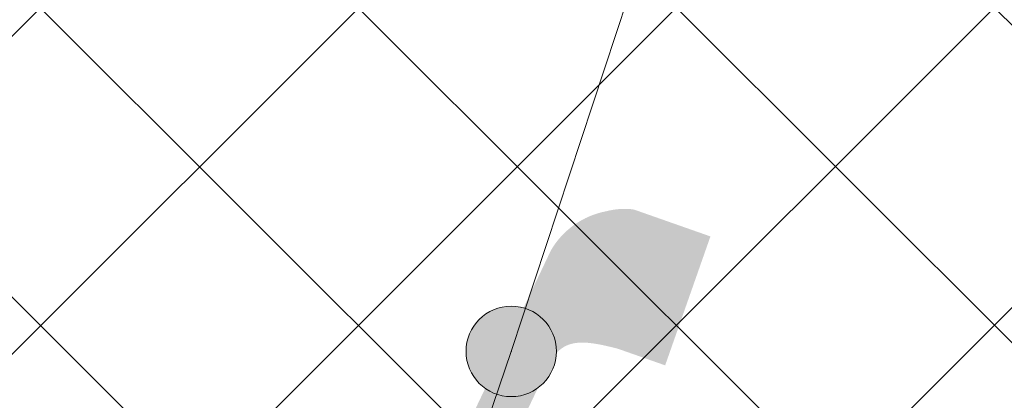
# Model space of a CAD drawing. Header units: metres. Extents: x 6599594 to 6600699, y 5687867 to 5691114.
# Tile 80 of 256: x 6599866.044 to 6599867.03, y 5688624.092 to 5688624.473. Entities that reach past the tile are written whole.
import ezdxf

# ---------------------------------------------------------------- set-up
doc = ezdxf.new("R2010")
doc.units = ezdxf.units.M
doc.header["$MEASUREMENT"] = 0
doc.linetypes.add('1', pattern=[0])
doc.layers.get('0').update_dxf_attribs({"color": 253, "linetype": 'CONTINUOUS', "lineweight": 13})
doc.layers.add('__gaPoziome', color=7, linetype='CONTINUOUS')
for name, color, linetype, lineweight in [('_kolor chodnik', 50, '1', 5), ('_kolor jezdnia', 4, '1', 0), ('_kolor zjazdy kostka', 7, '1', 5), ('_kolor ścieżka @ 1', 10, '1', 0), ('OT_Komunikacja', 7, 'CONTINUOUS', 0), ('pkt_sztuczny_i_naturalny', 7, 'CONTINUOUS', 5)]:
    doc.layers.add(name, color=color, linetype=linetype, lineweight=lineweight)
pattern_1 = [(45, (0, 0), (-0.1414213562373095, 0.1414213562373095), []), (135, (0, 0), (-0.1414213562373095, -0.1414213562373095), [])]

# ---------------------------------------------------------------- blocks, each defined once
blk = doc.blocks.new('169')
at = {"linetype": 'Continuous', "lineweight": 13}
blk.add_hatch(color=0, dxfattribs=at).paths.add_polyline_path([(0, -0.090553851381, 1), (0, 0.090553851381, 1)])
at = {"color": 0, "linetype": 'Continuous', "lineweight": 13}
blk.add_circle((0, 0), 0.090553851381, dxfattribs=at)
blk = doc.blocks.new('*U1225')
at = {"linetype": 'Continuous', "lineweight": 0}
h = blk.add_hatch(color=0, dxfattribs=at)
edge = h.paths.add_edge_path()
edge.add_ellipse((-0.3500000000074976, 0.5999999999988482), major_axis=(0, 0.6000000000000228), ratio=0.3333333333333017, start_angle=352.7756741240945, end_angle=347.298609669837)
edge.add_line((-0.2379739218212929, 1.097042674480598), (-0.2315602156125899, 1.156915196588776))
edge.add_line((-0.2315602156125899, 1.156915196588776), (0.0049111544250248, 0.6839724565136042))
edge.add_arc((-0.0171736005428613, 0.672930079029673), 0.0246915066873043, -6.480149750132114e-12, 26.56505117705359, ccw=False)
edge.add_line((0.007517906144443, 0.6729300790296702), (0.0075179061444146, 0.4246915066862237))
edge.add_arc((0.032209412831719, 0.4246915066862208), 0.0246915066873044, 180, 270.0000000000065)
edge.add_line((0.032209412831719, 0.3999999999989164), (0.0760291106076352, 0.3999999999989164))
edge.add_arc((0.0760291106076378, 0.4246915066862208), 0.0246915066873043, 269.9999999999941, 290.3551038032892)
edge.add_line((0.0846177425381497, 0.4015418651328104), (0.1583063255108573, 0.4288806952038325))
edge.add_ellipse((0.349999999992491, 0.5999999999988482), major_axis=(0, 0.6000000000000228), ratio=0.3333333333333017, start_angle=131.7543516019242, end_angle=366.2961051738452)
edge.add_line((0.2871538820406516, 1.169608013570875), (0.2152697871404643, 1.519009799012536))
edge.add_line((0.2152697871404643, 1.519009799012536), (0.2505309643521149, 1.76523323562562))
edge.add_line((0.2505309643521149, 1.76523323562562), (0.256238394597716, 1.765233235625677))
edge.add_line((0.256238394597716, 1.765233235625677), (0.271304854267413, 1.807733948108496))
edge.add_line((0.271304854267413, 1.807733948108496), (0.271304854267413, 1.863168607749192))
edge.add_line((0.271304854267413, 1.863168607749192), (0.1430894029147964, 1.863168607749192))
edge.add_line((0.1430894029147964, 1.863168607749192), (0.1368954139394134, 1.807733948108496))
edge.add_line((0.1368954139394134, 1.807733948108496), (0.2025543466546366, 1.765233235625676))
edge.add_line((0.2025543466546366, 1.765233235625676), (0.1848099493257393, 1.641330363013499))
edge.add_line((0.1848099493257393, 1.641330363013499), (-0.1796683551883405, 1.641330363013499))
edge.add_line((-0.1796683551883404, 1.641330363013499), (-0.1591600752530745, 1.832776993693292))
edge.add_spline(control_points=[(-0.1591600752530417, 1.832776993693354), (-0.1570904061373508, 1.839129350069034), (-0.1468880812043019, 1.858757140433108), (-0.1198635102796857, 1.861324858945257), (-0.1004585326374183, 1.863168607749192)], knot_values=[0, 0, 0, 0, 0.0202501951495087, 0.0718217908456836, 0.0718217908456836, 0.0718217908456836, 0.0718217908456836], degree=3, periodic=0)
edge.add_line((-0.1004585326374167, 1.863168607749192), (-0.0500000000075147, 1.863168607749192))
edge.add_line((-0.0500000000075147, 1.863168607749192), (-0.0500000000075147, 1.999999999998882))
edge.add_line((-0.0500000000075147, 1.999999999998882), (-0.1309817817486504, 1.999999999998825))
edge.add_spline(control_points=[(-0.13098178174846, 1.999999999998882), (-0.1393453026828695, 1.998699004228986), (-0.1489517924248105, 1.994455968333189), (-0.1568901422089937, 1.98915083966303)], knot_values=[0.0674842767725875, 0.0674842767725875, 0.0674842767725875, 0.0674842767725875, 0.0937358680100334, 0.0937358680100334, 0.0937358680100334, 0.0937358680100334], degree=3, periodic=0)
edge.add_arc((-0.1158451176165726, 1.918452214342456), 0.0817495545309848, 120.1378761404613, 168.8932970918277)
edge.add_line((-0.1960635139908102, 1.934200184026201), (-0.2789103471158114, 1.160817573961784))
h.paths.add_polyline_path([(-0.1948081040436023, 1.499999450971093), (0.1645697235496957, 1.499999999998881), (0.0499999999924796, 0.6999999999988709), (-0.2221906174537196, 1.244381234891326)], flags=16)
edge = h.paths.add_edge_path(flags=16)
edge.add_ellipse((-0.3500000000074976, 0.5999999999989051), major_axis=(0, -0.4499999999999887), ratio=0.3500721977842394, start_angle=172.4065935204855, end_angle=524.7460656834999, ccw=False)
edge.add_line((-0.293937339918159, 1.020539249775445), (-0.3245900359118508, 0.7343935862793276))
edge.add_arc((-0.3373168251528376, 0.7357569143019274), 0.0127996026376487, 322.797032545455, 353.88563826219, ccw=False)
edge.add_line((-0.3271219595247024, 0.7280177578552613), (-0.3593446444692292, 0.6855705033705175))
edge.add_arc((-0.3302445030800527, 0.6634799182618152), 0.0365350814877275, 142.7970325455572, 179.9999999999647)
edge.add_line((-0.3667795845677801, 0.6634799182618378), (-0.366779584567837, 0.5711774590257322))
edge.add_arc((-0.3539799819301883, 0.5711774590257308), 0.0127996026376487, 180, 270.0000000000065)
edge.add_line((-0.3539799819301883, 0.558377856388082), (-0.3459871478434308, 0.558377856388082))
edge.add_arc((-0.345987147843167, 0.5711774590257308), 0.0127996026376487, 269.9999999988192, 333.0194612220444)
edge.add_spline(control_points=[(-0.3345806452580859, 0.5653704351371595), (-0.3223100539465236, 0.5894730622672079), (-0.3007053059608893, 0.6324936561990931), (-0.2827209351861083, 0.6805993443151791), (-0.2801993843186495, 0.7028830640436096), (-0.2800171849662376, 0.7045650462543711)], knot_values=[0.0078877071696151, 0.0078877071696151, 0.0078877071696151, 0.0078877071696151, 0.089430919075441, 0.1528578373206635, 0.1580227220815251, 0.1580227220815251, 0.1580227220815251, 0.1580227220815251], degree=3, periodic=0)
edge.add_line((-0.2800171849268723, 0.7045650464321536), (-0.2531900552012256, 0.9549987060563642))
edge = h.paths.add_edge_path(flags=16)
edge.add_line((0.195220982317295, 1.379012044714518), (0.2489608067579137, 1.117802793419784))
edge.add_ellipse((0.349999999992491, 0.5999999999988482), major_axis=(0, 0.6000000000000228), ratio=0.3333333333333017, start_angle=371.0414200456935, end_angle=423.1107733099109)
edge.add_line((0.1527973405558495, 0.6999999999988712), (0.0979809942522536, 0.6999999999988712))
edge.add_line((0.0979809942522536, 0.6999999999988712), (0.195220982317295, 1.379012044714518))
edge = h.paths.add_edge_path(flags=16)
edge.add_ellipse((0.349999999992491, 0.5999999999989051), major_axis=(0, -0.4499999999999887), ratio=0.3500721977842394, start_angle=316.31798467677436, end_angle=596.9330963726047, ccw=False)
edge.add_line((0.2020913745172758, 0.4451251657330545), (0.3499999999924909, 0.4999999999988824))
edge.add_arc((0.2781116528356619, 0.5949437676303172), 0.1190892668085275, 307.1318264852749, 362.4333669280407)
edge.add_line((0.3970935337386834, 0.5999999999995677), (0.3970935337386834, 0.6753084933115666))
edge.add_arc((0.372402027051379, 0.6753084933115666), 0.0246915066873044, 0, 90)
edge.add_line((0.372402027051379, 0.699999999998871), (0.1964064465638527, 0.6999999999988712))

msp = doc.modelspace()

# ---------------------------------------------------------------- hatches: boundary and pattern name
at = {"layer": '_kolor chodnik'}
h = msp.add_hatch(dxfattribs=at)
h.set_pattern_fill('ANSI37', color=256, scale=1.6)
h.set_pattern_definition(pattern_1)
h.paths.add_polyline_path([(6599849.938171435, 5688542.085872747), (6599852.232147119, 5688548.938742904), (6599853.573135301, 5688548.489851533), (6599853.827082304, 5688549.248475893), (6599851.793849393, 5688549.929093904), (6599849.895278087, 5688548.982823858), (6599847.823506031, 5688542.793750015)])
edge = h.paths.add_edge_path()
edge.add_line((6600018.106075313, 5689087.454911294), (6600022.42781917, 5689091.229234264))
edge.add_line((6600022.42781917, 5689091.229234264), (6600020.233254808, 5689093.742094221))
edge.add_line((6600020.233254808, 5689093.742094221), (6600017.159471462, 5689091.057656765))
edge.add_arc((6600023.275194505, 5689085.385140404), 8.34143334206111, 137.1531558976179, 148.8016577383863)
edge.add_line((6600016.140105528, 5689089.706021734), (6600018.106075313, 5689087.454911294))
h.paths.add_polyline_path([(6600038.501784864, 5689187.59229436), (6600037.906968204, 5689187.700586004), (6600037.638296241, 5689186.224843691), (6600038.240083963, 5689186.115282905)])
h.paths.add_polyline_path([(6600069.098302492, 5689360.276020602), (6600068.321239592, 5689360.413462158), (6600068.064048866, 5689358.936495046), (6600068.836639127, 5689358.799546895)])
h.paths.add_polyline_path([(6600082.393785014, 5689362.950258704), (6600082.941124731, 5689366.103121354), (6600081.481377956, 5689366.361351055), (6600080.923159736, 5689363.210828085)])
h.paths.add_polyline_path([(6600074.022236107, 5689388.065861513), (6600072.983907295, 5689388.249860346), (6600072.723374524, 5689386.772538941), (6600073.760538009, 5689386.588865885)])
h.paths.add_polyline_path([(6600105.602402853, 5689486.45426531), (6600106.738797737, 5689489.760539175), (6600105.28818975, 5689490.281952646), (6600104.132785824, 5689486.965912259)])
h.paths.add_polyline_path([(6600132.519778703, 5689678.737346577), (6600131.636986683, 5689678.922259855), (6600131.330470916, 5689677.453953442), (6600132.212256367, 5689677.269208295)])
h.paths.add_polyline_path([(6600156.649397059, 5689798.7449027), (6600156.48800471, 5689797.95886096), (6600157.450195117, 5689797.757316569), (6600157.615023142, 5689798.542205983)])
h.paths.add_polyline_path([(6600189.055358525, 5689948.643107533), (6600187.902868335, 5689948.884512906), (6600187.600024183, 5689947.417400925), (6600188.748131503, 5689947.176379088)])
edge = h.paths.add_edge_path()
edge.add_line((6600204.459383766, 5690032.969035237), (6600204.153258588, 5690031.227801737))
edge.add_arc((6600202.328347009, 5690027.299936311), 4.331100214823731, 41.853001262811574, 65.08011546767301, ccw=False)
edge.add_arc((6600032.903931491, 5690051.979071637), 174.020003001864, 352.8070218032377, 353.495463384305)
edge.add_arc((6600202.372679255, 5690027.343587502), 5.999999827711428, 55.12102442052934, 69.64815978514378)
edge = h.paths.add_edge_path()
edge.add_line((6600205.046027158, 5690040.265402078), (6600204.972740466, 5690038.483452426))
edge.add_arc((6600203.986269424, 5690044.401803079), 5.999999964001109, 279.4630688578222, 294.9140560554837)
edge.add_line((6600206.513819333, 5690038.960158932), (6600206.607027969, 5690041.030672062))
edge.add_arc((6600203.986269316, 5690044.401803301), 4.270000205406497, 284.3702444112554, 307.86193139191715, ccw=False)
edge = h.paths.add_edge_path()
edge.add_arc((6600203.547470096, 5690044.558759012), 6.446878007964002, 324.43500910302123, 356.20133685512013, ccw=False)
edge.add_arc((6600203.986269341, 5690044.401803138), 6.000000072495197, 323.2169970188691, 357.4193489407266)
h.paths.add_polyline_path([(6600208.910055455, 5690121.713696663), (6600208.146285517, 5690121.748120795), (6600207.125602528, 5690121.794124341), (6600209.971605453, 5690121.665851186)])
edge = h.paths.add_edge_path()
edge.add_line((6600238.769818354, 5690481.648294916), (6600240.338176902, 5690490.87374652))
edge.add_line((6600240.338176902, 5690490.87374652), (6600241.251295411, 5690510.829461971))
edge.add_line((6600241.251295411, 5690510.829461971), (6600239.524022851, 5690510.928942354))
edge.add_line((6600239.524022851, 5690510.928942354), (6600238.633343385, 5690491.167757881))
edge.add_line((6600238.633343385, 5690491.167757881), (6600234.579716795, 5690467.661262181))
edge.add_line((6600234.579716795, 5690467.661262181), (6600234.449796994, 5690464.966873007))
edge.add_arc((6600242.443669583, 5690464.607462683), 8.001948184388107, 177.4256737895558, 268.2543056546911)
edge.add_line((6600242.199903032, 5690456.609228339), (6600242.216657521, 5690457.359274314))
edge.add_line((6600242.216657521, 5690457.359274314), (6600242.305257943, 5690458.836738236))
edge.add_arc((6600242.444504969, 5690464.607952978), 5.772894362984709, 177.0298084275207, 268.6178439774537, ccw=False)
edge.add_line((6600236.679365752, 5690464.907083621), (6600236.951876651, 5690470.95443634))
edge.add_line((6600236.951876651, 5690470.95443634), (6600238.15078669, 5690478.210832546))
edge.add_line((6600238.15078669, 5690478.210832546), (6600238.769818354, 5690481.648294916))
h.paths.add_polyline_path([(6600238.769818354, 5690481.648294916), (6600238.15078669, 5690478.210832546), (6600239.670056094, 5690477.930590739), (6600240.266710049, 5690481.376366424)])
edge = h.paths.add_edge_path()
edge.add_line((6600223.366500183, 5690460.339976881), (6600223.278629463, 5690457.997544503))
edge.add_arc((6600220.967166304, 5690465.656339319), 7.999999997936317, 286.7940807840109, 300.2738222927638)
edge.add_line((6600225.000231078, 5690458.747331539), (6600225.240084, 5690461.623695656))
edge.add_arc((6600221.105749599, 5690465.648640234), 5.76999998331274, 293.06724424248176, 315.7681070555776, ccw=False)
edge = h.paths.add_edge_path()
edge.add_arc((6600220.025145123, 5690444.676291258), 5.770000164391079, 37.996647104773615, 59.94382588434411, ccw=False)
edge.add_line((6600224.572175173, 5690448.22839199), (6600224.817793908, 5690451.081798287))
edge.add_arc((6600220.025145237, 5690444.676291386), 7.999999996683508, 53.19588653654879, 68.15166733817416)
edge.add_line((6600223.00235276, 5690452.101669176), (6600222.91504296, 5690449.670427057))
edge = h.paths.add_edge_path()
edge.add_arc((6600221.105749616, 5690465.648640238), 7.999999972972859, 328.0222308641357, 357.0132597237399)
edge.add_line((6600229.094882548, 5690465.23180147), (6600229.218816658, 5690467.593604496))
edge.add_line((6600229.218816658, 5690467.593604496), (6600228.218919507, 5690467.645774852))
edge.add_line((6600228.218919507, 5690467.645774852), (6600227.891778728, 5690461.411918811))
h.paths.add_polyline_path([(6600200.980142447, 5690012.236744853), (6600202.317278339, 5690011.956662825), (6600202.522293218, 5690012.935421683), (6600201.182321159, 5690013.216097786)])
h.paths.add_polyline_path([(6600196.457878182, 5689983.98337835), (6600195.202332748, 5689984.246370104), (6600194.899091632, 5689982.777335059), (6600196.150355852, 5689982.515240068)])
edge = h.paths.add_edge_path()
edge.add_line((6600112.305909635, 5689517.991018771), (6600112.691041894, 5689519.807934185))
edge.add_line((6600112.691041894, 5689519.807934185), (6600113.245521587, 5689522.423769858))
edge.add_line((6600113.245521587, 5689522.423769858), (6600111.553124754, 5689522.782507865))
edge.add_line((6600111.553124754, 5689522.782507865), (6600107.405864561, 5689503.21722655))
edge.add_line((6600107.405864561, 5689503.21722655), (6600099.494506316, 5689480.361667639))
edge.add_line((6600099.494506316, 5689480.361667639), (6600099.182814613, 5689478.891218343))
edge.add_arc((6600107.008997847, 5689477.232359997), 8.000059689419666, 168.0325629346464, 257.7529108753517)
edge.add_line((6600105.311960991, 5689469.414366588), (6600105.784990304, 5689471.593619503))
edge.add_arc((6600107.008927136, 5689477.232314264), 5.769999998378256, 168.0321375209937, 257.7533362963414, ccw=False)
edge.add_line((6600101.364343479, 5689478.42879883), (6600101.647245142, 5689479.76342708))
edge.add_line((6600101.647245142, 5689479.76342708), (6600104.132785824, 5689486.965912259))
edge.add_line((6600104.132785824, 5689486.965912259), (6600105.28818975, 5689490.281952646))
edge.add_line((6600105.28818975, 5689490.281952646), (6600108.240043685, 5689498.809726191))
edge.add_line((6600108.240043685, 5689498.809726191), (6600112.305909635, 5689517.991018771))
h.paths.add_polyline_path([(6600136.009573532, 5689645.499114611), (6600138.333647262, 5689645.012304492), (6600138.661671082, 5689646.578318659), (6600134.869459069, 5689647.372651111)])
at = {"layer": '_kolor jezdnia'}
h = msp.add_hatch(dxfattribs=at)
h.set_pattern_fill('ANSI37', color=4, scale=3.5)
h.set_pattern_definition([(45, (0, 0), (-0.3093592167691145, 0.3093592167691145), []), (135, (0, 0), (-0.3093592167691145, -0.3093592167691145), [])])
edge = h.paths.add_edge_path()
edge.add_line((6599833.066047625, 5688539.933393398), (6599850.649511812, 5688527.983462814))
edge.add_arc((6599857.337592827, 5688536.653968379), 10.95025544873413, 169.5012687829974, 232.3548431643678, ccw=False)
edge.add_arc((6599858.085851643, 5688536.618142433), 11.69295282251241, 162.2507788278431, 169.9967502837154, ccw=False)
edge.add_line((6599846.949484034, 5688540.182754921), (6599847.823506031, 5688542.793750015))
edge.add_line((6599847.823506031, 5688542.793750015), (6599849.895278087, 5688548.982823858))
edge.add_line((6599849.895278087, 5688548.982823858), (6599852.434748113, 5688556.56906746))
edge.add_line((6599852.434748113, 5688556.56906746), (6599928.48625871, 5688783.760284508))
edge.add_line((6599928.48625871, 5688783.760284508), (6599931.025728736, 5688791.34652811))
edge.add_line((6599931.025728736, 5688791.34652811), (6599996.657773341, 5688987.411326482))
edge.add_line((6599996.657773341, 5688987.411326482), (6599999.197243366, 5688994.997570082))
edge.add_line((6599999.197243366, 5688994.997570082), (6600021.930100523, 5689062.908193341))
edge.add_line((6600021.930100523, 5689062.908193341), (6600017.620224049, 5689067.371531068))
edge.add_line((6600017.620224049, 5689067.371531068), (6600016.714558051, 5689064.654078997))
edge.add_line((6600016.714558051, 5689064.654078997), (6600012.423620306, 5689051.835617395))
edge.add_line((6600012.423620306, 5689051.835617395), (6600009.884150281, 5689044.249373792))
edge.add_line((6600009.884150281, 5689044.249373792), (6599977.53516164, 5688947.612159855))
edge.add_line((6599977.53516164, 5688947.612159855), (6599974.995691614, 5688940.025916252))
edge.add_line((6599974.995691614, 5688940.025916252), (6599942.096912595, 5688841.746295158))
edge.add_line((6599942.096912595, 5688841.746295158), (6599939.557442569, 5688834.160051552))
edge.add_line((6599939.557442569, 5688834.160051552), (6599882.679288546, 5688664.246042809))
edge.add_line((6599882.679288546, 5688664.246042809), (6599880.139818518, 5688656.659799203))
edge.add_line((6599880.139818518, 5688656.659799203), (6599852.46454386, 5688573.984527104))
edge.add_line((6599852.46454386, 5688573.984527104), (6599842.470137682, 5688544.127903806))
edge.add_arc((6599835.706422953, 5688546.652910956), 7.219660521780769, 248.5480913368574, 339.52856074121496, ccw=False)
h.paths.add_polyline_path([(6600044.653202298, 5689172.271628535), (6600046.276244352, 5689181.431901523), (6600047.759199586, 5689189.801539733), (6600051.0603021, 5689208.432603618), (6600052.368792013, 5689215.817578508), (6600054.808584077, 5689229.587499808), (6600056.11707399, 5689236.972474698), (6600057.346666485, 5689243.912161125), (6600058.655146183, 5689251.297078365), (6600058.831439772, 5689252.292060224), (6600060.098987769, 5689259.445963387), (6600060.139929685, 5689259.677035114), (6600061.407468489, 5689266.830886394), (6600072.329030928, 5689328.470998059), (6600073.637511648, 5689335.855921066), (6600077.337304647, 5689356.73715072), (6600078.820259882, 5689365.106788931), (6600081.142794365, 5689378.214921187), (6600082.538516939, 5689386.092227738), (6600095.187867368, 5689457.483787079), (6600091.082877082, 5689465.8405575), (6600089.043088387, 5689454.328211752), (6600087.870641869, 5689447.711051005), (6600087.560133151, 5689445.958573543), (6600086.562151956, 5689440.326076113), (6600082.433200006, 5689417.022719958), (6600080.95024477, 5689408.65308175), (6600077.202698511, 5689387.502337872), (6600075.719743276, 5689379.132699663), (6600073.469199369, 5689366.430874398), (6600071.986244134, 5689358.061236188), (6600069.98686466, 5689346.776955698), (6600068.591142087, 5689338.899649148), (6600065.559290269, 5689321.78820693), (6600064.163567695, 5689313.910900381), (6600059.719426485, 5689288.828650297), (6600058.323703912, 5689280.951343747), (6600057.563846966, 5689276.662793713), (6600056.168124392, 5689268.785487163), (6600054.804920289, 5689261.091711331), (6600053.409197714, 5689253.21440478), (6600053.264817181, 5689252.399536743), (6600051.869094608, 5689244.522230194), (6600051.183555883, 5689240.653124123), (6600049.787833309, 5689232.775817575), (6600046.593849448, 5689214.749319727), (6600045.198126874, 5689206.872013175), (6600044.41754409, 5689202.466488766), (6600042.934588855, 5689194.096850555), (6600036.429952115, 5689157.38538759), (6600034.946996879, 5689149.01574938), (6600030.579776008, 5689124.367629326), (6600027.529365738, 5689107.151445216), (6600024.895072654, 5689094.014582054), (6600030.583685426, 5689094.264316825), (6600032.945013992, 5689106.191885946), (6600043.170247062, 5689163.901990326)])
edge = h.paths.add_edge_path()
edge.add_line((6600111.106812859, 5689535.144351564), (6600111.256844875, 5689535.85214863))
edge.add_line((6600111.256844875, 5689535.85214863), (6600112.915748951, 5689543.678261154))
edge.add_line((6600112.915748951, 5689543.678261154), (6600117.304772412, 5689564.384094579))
edge.add_line((6600117.304772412, 5689564.384094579), (6600119.067357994, 5689572.699339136))
edge.add_line((6600119.067357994, 5689572.699339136), (6600120.087667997, 5689577.512794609))
edge.add_line((6600120.087667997, 5689577.512794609), (6600121.642890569, 5689584.849775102))
edge.add_line((6600121.642890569, 5689584.849775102), (6600128.436769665, 5689616.900852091))
edge.add_line((6600128.436769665, 5689616.900852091), (6600129.991992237, 5689624.237832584))
edge.add_line((6600129.991992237, 5689624.237832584), (6600132.660554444, 5689636.827148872))
edge.add_line((6600132.660554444, 5689636.827148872), (6600133.208838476, 5689639.444704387))
edge.add_line((6600133.208838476, 5689639.444704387), (6600134.848957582, 5689647.274775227))
edge.add_line((6600134.848957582, 5689647.274775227), (6600138.97649476, 5689666.979995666))
edge.add_line((6600138.97649476, 5689666.979995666), (6600140.51410642, 5689674.320687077))
edge.add_line((6600140.51410642, 5689674.320687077), (6600145.209128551, 5689696.735129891))
edge.add_line((6600145.209128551, 5689696.735129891), (6600146.746740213, 5689704.075821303))
edge.add_line((6600146.746740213, 5689704.075821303), (6600151.462308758, 5689726.588354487))
edge.add_line((6600151.462308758, 5689726.588354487), (6600152.999920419, 5689733.929045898))
edge.add_line((6600152.999920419, 5689733.929045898), (6600155.244070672, 5689744.642813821))
edge.add_line((6600155.244070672, 5689744.642813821), (6600156.781682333, 5689751.983505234))
edge.add_line((6600156.781682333, 5689751.983505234), (6600161.635515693, 5689775.156126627))
edge.add_line((6600161.635515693, 5689775.156126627), (6600163.378142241, 5689783.475576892))
edge.add_line((6600163.378142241, 5689783.475576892), (6600163.850769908, 5689785.731942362))
edge.add_line((6600163.850769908, 5689785.731942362), (6600167.028500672, 5689800.902704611))
edge.add_line((6600167.028500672, 5689800.902704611), (6600179.49088801, 5689860.399222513))
edge.add_line((6600179.49088801, 5689860.399222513), (6600181.233514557, 5689868.718672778))
edge.add_line((6600181.233514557, 5689868.718672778), (6600181.84713393, 5689871.648144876))
edge.add_line((6600181.84713393, 5689871.648144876), (6600183.384745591, 5689878.988836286))
edge.add_line((6600183.384745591, 5689878.988836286), (6600184.935818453, 5689886.393792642))
edge.add_line((6600184.935818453, 5689886.393792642), (6600186.575937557, 5689894.223863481))
edge.add_line((6600186.575937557, 5689894.223863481), (6600194.05133812, 5689929.912074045))
edge.add_line((6600194.05133812, 5689929.912074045), (6600195.691457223, 5689937.742144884))
edge.add_line((6600195.691457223, 5689937.742144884), (6600202.915799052, 5689972.231779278))
edge.add_line((6600202.915799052, 5689972.231779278), (6600204.555918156, 5689980.061850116))
edge.add_line((6600204.555918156, 5689980.061850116), (6600206.062781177, 5689987.255744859))
edge.add_line((6600206.062781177, 5689987.255744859), (6600207.702900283, 5689995.085815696))
edge.add_line((6600207.702900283, 5689995.085815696), (6600210.232559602, 5690007.162628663))
edge.add_line((6600210.232559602, 5690007.162628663), (6600211.694938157, 5690014.144150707))
edge.add_arc((6600028.177652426, 5690052.584442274), 187.5000004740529, 348.1696294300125, 357.4195276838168)
edge.add_line((6600215.487522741, 5690044.142720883), (6600208.310270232, 5690026.480446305))
edge.add_arc((6600032.903933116, 5690051.97907145), 177.2500013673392, 348.1696294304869, 351.7289130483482, ccw=False)
edge.add_line((6600206.38894146, 5690015.640182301), (6600205.966941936, 5690013.625519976))
edge.add_line((6600205.966941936, 5690013.625519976), (6600204.326822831, 5690005.795449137))
edge.add_line((6600204.326822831, 5690005.795449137), (6600197.076961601, 5689971.183982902))
edge.add_line((6600197.076961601, 5689971.183982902), (6600195.334335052, 5689962.864532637))
edge.add_line((6600195.334335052, 5689962.864532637), (6600193.44722506, 5689953.855305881))
edge.add_line((6600193.44722506, 5689953.855305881), (6600191.909227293, 5689946.512771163))
edge.add_line((6600191.909227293, 5689946.512771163), (6600185.496844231, 5689915.899498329))
edge.add_line((6600185.496844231, 5689915.899498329), (6600183.856521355, 5689908.068454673))
edge.add_line((6600183.856521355, 5689908.068454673), (6600182.066605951, 5689899.523243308))
edge.add_line((6600182.066605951, 5689899.523243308), (6600180.32407057, 5689891.204228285))
edge.add_line((6600180.32407057, 5689891.204228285), (6600174.320344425, 5689862.541919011))
edge.add_line((6600174.320344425, 5689862.541919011), (6600172.577809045, 5689854.222903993))
edge.add_line((6600172.577809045, 5689854.222903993), (6600163.663810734, 5689811.666703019))
edge.add_line((6600163.663810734, 5689811.666703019), (6600162.023782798, 5689803.837067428))
edge.add_line((6600162.023782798, 5689803.837067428), (6600160.924220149, 5689798.587659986))
edge.add_line((6600160.924220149, 5689798.587659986), (6600159.279208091, 5689790.734229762))
edge.add_line((6600159.279208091, 5689790.734229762), (6600157.107250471, 5689780.365115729))
edge.add_line((6600157.107250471, 5689780.365115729), (6600155.462238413, 5689772.511685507))
edge.add_line((6600155.462238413, 5689772.511685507), (6600153.380318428, 5689762.572418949))
edge.add_line((6600153.380318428, 5689762.572418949), (6600151.735124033, 5689754.718118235))
edge.add_line((6600151.735124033, 5689754.718118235), (6600148.586504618, 5689739.686336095))
edge.add_line((6600148.586504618, 5689739.686336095), (6600146.885007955, 5689731.563243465))
edge.add_line((6600146.885007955, 5689731.563243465), (6600141.75088822, 5689707.052510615))
edge.add_line((6600141.75088822, 5689707.052510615), (6600140.110896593, 5689699.223048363))
edge.add_line((6600140.110896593, 5689699.223048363), (6600133.483561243, 5689667.583574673))
edge.add_line((6600133.483561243, 5689667.583574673), (6600131.860394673, 5689659.834436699))
edge.add_line((6600131.860394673, 5689659.834436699), (6600131.740984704, 5689659.26436315))
edge.add_line((6600131.740984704, 5689659.26436315), (6600130.117814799, 5689651.515209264))
edge.add_line((6600130.117814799, 5689651.515209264), (6600127.27873359, 5689637.961189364))
edge.add_line((6600127.27873359, 5689637.961189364), (6600126.924568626, 5689636.290366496))
edge.add_line((6600126.924568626, 5689636.290366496), (6600125.166244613, 5689627.995226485))
edge.add_line((6600125.166244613, 5689627.995226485), (6600118.009503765, 5689594.232298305))
edge.add_line((6600118.009503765, 5689594.232298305), (6600116.25117975, 5689585.937158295))
edge.add_line((6600116.25117975, 5689585.937158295), (6600113.665314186, 5689573.737975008))
edge.add_line((6600113.665314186, 5689573.737975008), (6600111.898534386, 5689565.402943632))
edge.add_line((6600111.898534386, 5689565.402943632), (6600104.889982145, 5689532.339115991))
edge.add_line((6600104.889982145, 5689532.339115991), (6600103.22663594, 5689524.492047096))
edge.add_line((6600103.22663594, 5689524.492047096), (6600096.623876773, 5689493.342605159))
edge.add_line((6600096.623876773, 5689493.342605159), (6600094.968986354, 5689485.535427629))
edge.add_line((6600094.968986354, 5689485.535427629), (6600094.300101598, 5689482.379870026))
edge.add_line((6600094.300101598, 5689482.379870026), (6600099.182814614, 5689478.891218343))
edge.add_line((6600099.182814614, 5689478.891218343), (6600099.494506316, 5689480.361667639))
edge.add_line((6600099.494506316, 5689480.361667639), (6600111.106812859, 5689535.144351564))
edge = h.paths.add_edge_path()
edge.add_arc((6600239.213891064, 5690851.400367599), 10.00000000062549, -2.8342403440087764, 76.13703556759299, ccw=False)
edge.add_line((6600249.201658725, 5690850.905901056), (6600249.082723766, 5690848.503524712))
edge.add_line((6600249.082723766, 5690848.503524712), (6600247.016487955, 5690806.767468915))
edge.add_line((6600247.016487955, 5690806.767468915), (6600246.092398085, 5690789.152178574))
edge.add_line((6600246.092398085, 5690789.152178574), (6600233.768116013, 5690572.015170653))
edge.add_line((6600233.768116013, 5690572.015170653), (6600228.959056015, 5690465.296202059))
edge.add_line((6600228.959056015, 5690465.296202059), (6600234.588724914, 5690465.017134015))
edge.add_line((6600234.588724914, 5690465.017134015), (6600239.262540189, 5690571.767576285))
edge.add_line((6600239.262540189, 5690571.767576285), (6600252.50503885, 5690806.400146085))
edge.add_line((6600252.50503885, 5690806.400146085), (6600254.569211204, 5690848.094521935))
edge.add_arc((6600262.559425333, 5690847.6989487), 7.999999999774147, 76.13703557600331, 177.1657596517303, ccw=False)
edge.add_line((6600264.476229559, 5690855.465921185), (6600241.609896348, 5690861.109083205))
edge = h.paths.add_edge_path()
edge.add_line((6600250.031475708, 5690451.625307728), (6600250.231741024, 5690455.772579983))
edge.add_line((6600250.231741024, 5690455.772579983), (6600246.257763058, 5690456.417303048))
edge.add_line((6600246.257763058, 5690456.417303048), (6600242.171761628, 5690456.61060902))
edge.add_arc((6600242.563100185, 5690464.586983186), 7.985968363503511, 176.9123644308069, 267.1911945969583, ccw=False)
edge.add_line((6600234.588724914, 5690465.017134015), (6600228.959056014, 5690465.296202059))
edge.add_arc((6600220.965133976, 5690465.657286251), 8.002072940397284, 267.8289300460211, 357.413716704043, ccw=False)
edge.add_line((6600220.661989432, 5690457.660957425), (6600212.406915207, 5690458.119572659))
edge.add_line((6600212.406915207, 5690458.119572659), (6600208.431872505, 5690457.817501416))
edge.add_line((6600208.431872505, 5690457.817501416), (6600208.233912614, 5690454.548331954))
edge.add_line((6600208.233912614, 5690454.548331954), (6600212.129565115, 5690453.127270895))
edge.add_line((6600212.129565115, 5690453.127270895), (6600218.640548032, 5690452.76554962))
edge.add_line((6600218.640548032, 5690452.76554962), (6600216.486747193, 5690452.885205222))
edge.add_line((6600216.486747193, 5690452.885205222), (6600220.468905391, 5690452.663974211))
edge.add_arc((6600220.025145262, 5690444.676291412), 7.99999997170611, -0.3386579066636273, 86.8201700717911, ccw=False)
edge.add_line((6600228.025005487, 5690444.629006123), (6600227.803602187, 5690439.649256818))
edge.add_line((6600227.803602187, 5690439.649256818), (6600226.885525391, 5690435.936828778))
edge.add_line((6600226.885525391, 5690435.936828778), (6600225.534849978, 5690405.967249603))
edge.add_line((6600225.534849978, 5690405.967249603), (6600226.115199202, 5690402.187514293))
edge.add_line((6600226.115199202, 5690402.187514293), (6600213.445139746, 5690121.008786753))
edge.add_line((6600213.445139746, 5690121.008786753), (6600213.352800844, 5690118.960058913))
edge.add_line((6600213.352800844, 5690118.960058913), (6600209.980184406, 5690044.131649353))
edge.add_arc((6600203.98626942, 5690044.401803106), 5.999999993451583, 257.4162346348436, 357.41934921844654, ccw=False)
edge.add_line((6600202.679069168, 5690038.545931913), (6600201.589735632, 5690033.666039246))
edge.add_line((6600201.589735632, 5690033.666039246), (6600203.67987942, 5690033.199458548))
edge.add_arc((6600202.372679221, 5690027.343587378), 5.999999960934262, -8.27108729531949, 77.41623506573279, ccw=False)
edge.add_line((6600208.310270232, 5690026.480446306), (6600215.487522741, 5690044.142720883))
edge.add_line((6600215.487522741, 5690044.142720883), (6600216.199687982, 5690059.9446614))
edge.add_line((6600216.199687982, 5690059.9446614), (6600216.537356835, 5690067.437056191))
edge.add_line((6600216.537356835, 5690067.437056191), (6600223.893528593, 5690230.66011469))
edge.add_line((6600223.893528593, 5690230.66011469), (6600224.231197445, 5690238.152509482))
edge.add_line((6600224.231197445, 5690238.152509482), (6600233.507835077, 5690443.987992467))
edge.add_arc((6600241.499722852, 5690443.627812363), 7.999999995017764, 87.29208981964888, 177.4195277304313, ccw=False)
edge.add_line((6600241.877677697, 5690451.618879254), (6600246.021541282, 5690451.422886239))
edge.add_line((6600246.021541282, 5690451.422886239), (6600246.427694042, 5690451.44338883))
edge.add_line((6600246.427694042, 5690451.44338883), (6600246.79397003, 5690451.461878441))
edge.add_line((6600246.79397003, 5690451.461878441), (6600250.031475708, 5690451.625307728))
edge = h.paths.add_edge_path()
edge.add_line((6600007.33756506, 5689086.20374581), (6600006.980466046, 5689080.740822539))
edge.add_line((6600006.980466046, 5689080.740822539), (6600007.229745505, 5689080.720859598))
edge.add_line((6600007.229745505, 5689080.720859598), (6600008.093335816, 5689080.601653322))
edge.add_line((6600008.093335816, 5689080.601653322), (6600008.702681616, 5689080.53831051))
edge.add_arc((6600008.140193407, 5689070.554142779), 9.999999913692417, -18.557800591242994, 86.77547804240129, ccw=False)
edge.add_line((6600017.620224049, 5689067.371531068), (6600021.930100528, 5689062.908193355))
edge.add_arc((6599734.83819726, 5689159.011261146), 302.7499967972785, 341.4922000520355, 343.8640860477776)
edge.add_arc((6600034.895369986, 5689072.315877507), 9.581213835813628, 98.63328270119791, 164.5273290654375, ccw=False)
edge.add_line((6600033.457137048, 5689081.788529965), (6600033.832640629, 5689081.798737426))
edge.add_line((6600033.832640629, 5689081.798737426), (6600034.422462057, 5689082.05700874))
edge.add_line((6600034.422462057, 5689082.05700874), (6600036.833623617, 5689082.139040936))
edge.add_line((6600036.833623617, 5689082.139040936), (6600036.730225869, 5689087.148851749))
edge.add_line((6600036.730225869, 5689087.148851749), (6600036.579860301, 5689087.134303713))
edge.add_arc((6600036.479565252, 5689093.136286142), 6.002820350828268, 169.1687651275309, 270.9573417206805, ccw=False)
edge.add_line((6600030.583685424, 5689094.264316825), (6600024.895072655, 5689094.014582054))
edge.add_arc((6600015.200558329, 5689096.162123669), 9.929528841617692, 271.0943432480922, 347.5094668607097, ccw=False)
edge.add_arc((6600014.909438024, 5689089.646776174), 3.446070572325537, 264.4236009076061, 278.0194998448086, ccw=False)
edge.add_line((6600014.574573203, 5689086.217014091), (6600014.299554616, 5689086.232508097))
edge.add_line((6600014.299554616, 5689086.232508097), (6600010.474232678, 5689086.448019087))
edge.add_line((6600010.474232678, 5689086.448019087), (6600007.33756506, 5689086.20374581))
edge = h.paths.add_edge_path()
edge.add_line((6600105.490725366, 5689463.953528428), (6600106.927559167, 5689464.047234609))
edge.add_line((6600106.927559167, 5689464.047234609), (6600107.835, 5689468.66))
edge.add_line((6600107.835, 5689468.66), (6600105.311960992, 5689469.414366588))
edge.add_arc((6600107.008997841, 5689477.232359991), 8.000059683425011, 168.0325628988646, 257.75291091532, ccw=False)
edge.add_line((6600099.182814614, 5689478.891218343), (6600094.300101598, 5689482.379870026))
edge.add_arc((6600586.245114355, 5689378.104238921), 502.8750369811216, 168.032376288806, 169.9522165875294)
edge.add_line((6600091.082877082, 5689465.8405575), (6600095.187867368, 5689457.483787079))
edge.add_arc((6600103.065173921, 5689456.088064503), 8.000000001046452, 77.7533362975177, 169.9524553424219, ccw=False)
edge.add_line((6600104.762140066, 5689463.906012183), (6600105.490725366, 5689463.953528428))
at = {"layer": '_kolor zjazdy kostka'}
h = msp.add_hatch(dxfattribs=at)
h.set_pattern_fill('ANSI37', color=256, scale=1.6)
h.set_pattern_definition(pattern_1)
h.paths.add_polyline_path([(6600244.137440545, 5690813.934732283), (6600242.369522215, 5690814.022127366), (6600242.097568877, 5690808.528921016), (6600243.865482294, 5690808.441426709)])
h.paths.add_polyline_path([(6600247.012128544, 5690806.679412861), (6600247.442736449, 5690815.377295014), (6600247.393289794, 5690814.378518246), (6600247.113277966, 5690808.722537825)])
h.paths.add_polyline_path([(6600242.297085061, 5690788.088808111), (6600240.958726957, 5690788.155683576), (6600240.648818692, 5690782.664569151), (6600241.987258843, 5690782.599147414)])
h.paths.add_polyline_path([(6600245.558275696, 5690780.919298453), (6600246.037231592, 5690789.405686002), (6600244.985820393, 5690788.453468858), (6600244.612601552, 5690781.981345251)])
h.paths.add_polyline_path([(6600241.348405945, 5690723.711515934), (6600242.272017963, 5690722.691689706), (6600242.749709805, 5690731.155680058), (6600241.698138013, 5690730.203317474), (6600241.472690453, 5690726.27550499)])
h.paths.add_polyline_path([(6600225.772794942, 5690394.589141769), (6600224.731429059, 5690393.637598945), (6600224.461246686, 5690387.644646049), (6600225.412923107, 5690386.603142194)])
h.paths.add_polyline_path([(6600223.012390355, 5690333.280720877), (6600223.372595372, 5690341.272607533), (6600222.32835346, 5690340.318436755), (6600222.058239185, 5690334.324941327)])
h.paths.add_polyline_path([(6600215.496388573, 5690166.390602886), (6600215.856593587, 5690174.382489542), (6600214.812834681, 5690173.428760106), (6600214.542018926, 5690167.435062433)])
h.paths.add_polyline_path([(6600212.446537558, 5690121.053392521), (6600213.399499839, 5690120.010473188), (6600213.788744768, 5690128.503024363), (6600212.745135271, 5690127.54943145)])
h.paths.add_polyline_path([(6600209.977420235, 5690121.665589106), (6600210.225142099, 5690127.162117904), (6600207.346107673, 5690127.291879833), (6600207.119593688, 5690121.794395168)])
h.paths.add_polyline_path([(6600207.950178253, 5690070.725854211), (6600204.880846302, 5690070.828947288), (6600204.643784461, 5690065.333808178), (6600207.702521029, 5690065.204598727)])
h.paths.add_polyline_path([(6600200.981479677, 5690012.236464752), (6600199.969248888, 5690007.339980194), (6600201.282587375, 5690007.064882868), (6600202.31726072, 5690011.956666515)])
h.paths.add_polyline_path([(6600193.613960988, 5689970.406358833), (6600192.398010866, 5689970.660657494), (6600191.286205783, 5689965.274578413), (6600192.486379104, 5689965.023185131)])
h.paths.add_polyline_path([(6600189.061271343, 5689948.671423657), (6600189.98413328, 5689953.050774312), (6600188.818902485, 5689953.32186217), (6600187.908781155, 5689948.91282903)])
h.paths.add_polyline_path([(6600180.976201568, 5689915.317449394), (6600179.952861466, 5689910.421322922), (6600181.008474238, 5689910.200199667), (6600182.033843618, 5689915.09540201)])
h.paths.add_polyline_path([(6600176.508279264, 5689893.538690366), (6600177.476023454, 5689893.335973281), (6600178.603605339, 5689898.719146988), (6600177.636002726, 5689898.922290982)])
h.paths.add_polyline_path([(6600179.28182965, 5689859.401159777), (6600180.522246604, 5689860.211927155), (6600181.057490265, 5689860.561775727), (6600183.598022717, 5689860.029600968), (6600184.726606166, 5689865.412570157), (6600182.186324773, 5689865.943033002), (6600181.604764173, 5689866.832779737), (6600181.024456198, 5689867.720610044)])
h.paths.add_polyline_path([(6600160.200810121, 5689810.862606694), (6600159.232772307, 5689811.065842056), (6600158.207991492, 5689806.171529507), (6600159.175735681, 5689805.968812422)])
h.paths.add_polyline_path([(6600156.49391753, 5689797.987177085), (6600155.463416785, 5689793.068691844), (6600156.431160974, 5689792.865974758), (6600157.461419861, 5689797.784520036)])
edge = h.paths.add_edge_path()
edge.add_arc((6600173.111981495, 5689800.679690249), 5.999999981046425, 204.673115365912, 239.5411154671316, ccw=False)
edge.add_arc((6600173.162096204, 5689800.685330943), 6.047914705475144, 168.3203586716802, 204.5234866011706, ccw=False)
edge.add_line((6600167.239404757, 5689801.9096668), (6600163.651667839, 5689784.781499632))
edge.add_arc((6600169.524220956, 5689783.551410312), 5.999999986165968, 139.2146049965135, 168.1696294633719, ccw=False)
edge.add_arc((6600169.524220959, 5689783.551410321), 5.999999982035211, 96.80962310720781, 139.2146050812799, ccw=False)
edge.add_line((6600168.812796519, 5689789.509083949), (6600170.070461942, 5689795.507731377))
h.paths.add_polyline_path([(6600163.526364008, 5689776.866746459), (6600166.051243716, 5689776.337874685), (6600167.179826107, 5689781.720838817), (6600164.653945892, 5689782.249920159), (6600163.941148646, 5689783.340449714), (6600163.493329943, 5689784.025580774), (6600161.750703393, 5689775.706130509), (6600162.438017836, 5689776.155376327)])
h.paths.add_polyline_path([(6600152.614191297, 5689774.643430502), (6600153.639138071, 5689779.536616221), (6600152.646757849, 5689779.744928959), (6600151.646447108, 5689774.846147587)])
h.paths.add_polyline_path([(6600150.121074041, 5689767.466820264), (6600148.177624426, 5689758.16795459), (6600149.115997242, 5689757.971390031), (6600151.066362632, 5689767.268392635)])
h.paths.add_polyline_path([(6600142.970741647, 5689739.332500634), (6600141.888449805, 5689734.142420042), (6600144.036614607, 5689733.695518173), (6600145.123068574, 5689738.882330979)])
h.paths.add_polyline_path([(6600136.256357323, 5689701.052153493), (6600137.154085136, 5689700.864096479), (6600138.287960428, 5689706.274871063), (6600137.386492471, 5689706.464182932)])
h.paths.add_polyline_path([(6600130.081494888, 5689667.099389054), (6600129.212847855, 5689667.281639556), (6600128.083282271, 5689661.898895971), (6600128.953953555, 5689661.716447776)])
h.paths.add_polyline_path([(6600128.397394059, 5689659.030340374), (6600127.554144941, 5689659.207226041), (6600126.49340855, 5689653.810049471), (6600127.269860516, 5689653.647397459)])
h.paths.add_polyline_path([(6600134.990411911, 5689640.633636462), (6600137.30714639, 5689640.148363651), (6600138.339560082, 5689645.040620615), (6600136.015486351, 5689645.500958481), (6600135.435178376, 5689646.388788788), (6600134.8548704, 5689647.276619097), (6600133.214751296, 5689639.446548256), (6600134.102581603, 5689640.026856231)])
h.paths.add_polyline_path([(6600122.164164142, 5689634.294831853), (6600121.024067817, 5689628.914244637), (6600122.015114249, 5689628.705875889), (6600123.155614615, 5689634.086346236)])
h.paths.add_polyline_path([(6600114.54207576, 5689593.450769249), (6600113.493359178, 5689593.398339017), (6600112.364315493, 5689588.045694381), (6600113.29076438, 5689587.54753241)])
h.paths.add_polyline_path([(6600110.194543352, 5689572.941097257), (6600109.20781945, 5689573.148880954), (6600108.067717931, 5689567.768269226), (6600109.05014319, 5689567.535215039)])
h.paths.add_polyline_path([(6600119.083213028, 5689565.540446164), (6600119.089125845, 5689565.542290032), (6600121.462438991, 5689565.065690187), (6600122.598093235, 5689570.447168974), (6600120.229622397, 5689570.949214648), (6600119.651446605, 5689571.8119627), (6600119.073270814, 5689572.727655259), (6600117.310757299, 5689564.412754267)])
h.paths.add_polyline_path([(6600101.698666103, 5689532.937884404), (6600100.730666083, 5689533.141679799), (6600099.694214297, 5689528.250234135), (6600100.669121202, 5689528.045267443)])
h.paths.add_polyline_path([(6600094.064021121, 5689496.827028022), (6600093.080194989, 5689497.033910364), (6600092.036590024, 5689492.143967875), (6600093.038865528, 5689491.933250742)])
h.paths.add_polyline_path([(6600083.709836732, 5689453.74980843), (6600082.738586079, 5689448.336231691), (6600084.647281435, 5689448.027407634), (6600085.606840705, 5689453.416583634)])
h.paths.add_polyline_path([(6600084.434394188, 5689446.82589514), (6600083.348896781, 5689447.018140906), (6600082.567374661, 5689442.58660872), (6600083.649300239, 5689442.394910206)])
h.paths.add_polyline_path([(6600078.04194071, 5689410.721110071), (6600078.996952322, 5689416.137564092), (6600078.054833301, 5689416.304853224), (6600077.111232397, 5689410.886043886)])
h.paths.add_polyline_path([(6600072.911565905, 5689386.768652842), (6600071.960466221, 5689381.312635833), (6600072.800073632, 5689381.16322159), (6600073.766450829, 5689386.590709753)])
h.paths.add_polyline_path([(6600082.887400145, 5689379.432062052), (6600085.278102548, 5689379.03494316), (6600086.160383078, 5689383.956496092), (6600083.759726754, 5689384.355378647), (6600083.152078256, 5689385.224725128), (6600082.544429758, 5689386.094071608), (6600081.148707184, 5689378.216765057), (6600082.018053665, 5689378.824413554)])
h.paths.add_polyline_path([(6600080.731401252, 5689363.247695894), (6600080.041469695, 5689363.369939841), (6600079.433821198, 5689364.239286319), (6600078.8261727, 5689365.1086328), (6600077.343217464, 5689356.73899459), (6600078.212563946, 5689357.346643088), (6600079.081910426, 5689357.954291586), (6600081.429189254, 5689357.564866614), (6600082.388748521, 5689362.980514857)])
h.paths.add_polyline_path([(6600069.104215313, 5689360.304336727), (6600070.063917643, 5689365.720487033), (6600069.2708267, 5689365.861009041), (6600068.327152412, 5689360.441778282)])
h.paths.add_polyline_path([(6600066.550616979, 5689345.891799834), (6600065.546169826, 5689346.069805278), (6600064.677796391, 5689341.145792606), (6600065.678290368, 5689340.968483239)])
h.paths.add_polyline_path([(6600061.138656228, 5689321.077501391), (6600060.270282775, 5689316.15348863), (6600061.250715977, 5689315.979734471), (6600062.127590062, 5689320.902245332)])
h.paths.add_polyline_path([(6600055.325252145, 5689288.11325564), (6600054.456878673, 5689283.189242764), (6600055.410852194, 5689283.020177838), (6600056.283178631, 5689287.917022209)])
h.paths.add_polyline_path([(6600048.045675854, 5689182.819289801), (6600050.371939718, 5689182.407116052), (6600051.31444535, 5689187.67761207), (6600048.980409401, 5689188.064690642), (6600048.372760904, 5689188.934037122), (6600047.765112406, 5689189.803383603), (6600046.306982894, 5689181.603992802), (6600046.972918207, 5689182.069462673)])
h.paths.add_polyline_path([(6600040.943690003, 5689201.374141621), (6600039.339175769, 5689201.66987967), (6600038.429882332, 5689196.244216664), (6600039.984130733, 5689195.958493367)])
h.paths.add_polyline_path([(6600032.993704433, 5689156.473759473), (6600032.278185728, 5689156.600537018), (6600031.299242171, 5689151.188930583), (6600032.034145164, 5689151.058111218)])
h.paths.add_polyline_path([(6600026.309179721, 5689123.603833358), (6600025.417362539, 5689118.683970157), (6600026.271201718, 5689118.532684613), (6600027.143528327, 5689123.456001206)])
h.paths.add_polyline_path([(6600013.302986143, 5689054.462576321), (6600015.842456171, 5689062.048819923), (6600014.576741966, 5689061.417973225), (6600012.672139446, 5689055.728290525)])
h.paths.add_polyline_path([(6599974.547216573, 5688938.686171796), (6599977.086686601, 5688946.272415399), (6599975.820972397, 5688945.641568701), (6599973.916369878, 5688939.951886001)])
h.paths.add_polyline_path([(6599942.102825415, 5688841.748139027), (6599940.837111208, 5688841.117292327), (6599938.932508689, 5688835.427609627), (6599939.563355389, 5688834.161895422)])
h.paths.add_polyline_path([(6599882.685201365, 5688664.247886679), (6599881.419487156, 5688663.617039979), (6599879.514884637, 5688657.927357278), (6599880.145731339, 5688656.661643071)])
h.paths.add_polyline_path([(6599851.799762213, 5688549.930937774), (6599853.832995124, 5688549.250319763), (6599855.42016389, 5688553.991722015), (6599853.386930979, 5688554.672340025), (6599852.913795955, 5688555.621625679), (6599852.440660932, 5688556.570911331), (6599849.901190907, 5688548.984667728)])
h.paths.add_polyline_path([(6600233.581687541, 5690586.458647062), (6600234.520016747, 5690585.337735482), (6600234.976631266, 5690593.428266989), (6600233.922640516, 5690592.499827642)])
h.paths.add_polyline_path([(6600231.72837122, 5690526.750719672), (6600230.676277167, 5690525.793817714), (6600230.420013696, 5690519.782861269), (6600231.363586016, 5690518.655686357)])
h.paths.add_polyline_path([(6600237.577122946, 5690639.505119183), (6600236.516490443, 5690638.540451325), (6600236.176926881, 5690632.541599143), (6600237.1204992, 5690631.41442423)])
h.paths.add_polyline_path([(6600238.927801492, 5690681.139540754), (6600239.8637879, 5690680.021427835), (6600240.320411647, 5690688.112122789), (6600239.268317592, 5690687.155220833)])
h.paths.add_polyline_path([(6600218.12228406, 5690224.814875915), (6600217.079933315, 5690223.86243318), (6600216.809648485, 5690217.865326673), (6600217.762143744, 5690216.822918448)])
h.paths.add_polyline_path([(6600219.363739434, 5690274.535639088), (6600220.31588625, 5690273.493612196), (6600220.675810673, 5690281.480778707), (6600219.633750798, 5690280.528598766)])
h.paths.add_polyline_path([(6600168.759867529, 5689856.554734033), (6600169.729143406, 5689856.3516961), (6600170.857343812, 5689861.737822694), (6600169.889741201, 5689861.940966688)])
h.paths.add_polyline_path([(6600168.841833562, 5689852.115601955), (6600167.871405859, 5689852.319339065), (6600166.844894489, 5689847.425845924), (6600167.816759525, 5689847.221809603)])
at = {"layer": '_kolor ścieżka @ 1'}
h = msp.add_hatch(dxfattribs=at)
h.set_pattern_fill('ANSI37', color=10, scale=1.8)
h.set_pattern_definition([(45, (0, 0), (-0.1590990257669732, 0.1590990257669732), []), (135, (0, 0), (-0.1590990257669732, -0.1590990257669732), [])])
edge = h.paths.add_edge_path()
edge.add_line((6599877.145262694, 5688659.244027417), (6599854.614951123, 5688591.938475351))
edge.add_line((6599854.614951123, 5688591.938475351), (6599854.214414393, 5688589.387325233))
edge.add_line((6599854.214414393, 5688589.387325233), (6599839.435327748, 5688545.233719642))
edge.add_arc((6599834.523035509, 5688547.748213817), 5.518450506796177, 246.51508714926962, 332.8930934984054, ccw=False)
edge.add_line((6599832.323891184, 5688542.686883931), (6599836.925902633, 5688539.594394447))
edge.add_arc((6599835.881373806, 5688546.52869976), 7.012533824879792, 278.5661808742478, 339.9794081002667)
edge.add_line((6599842.470137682, 5688544.127903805), (6599857.359687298, 5688588.607952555))
edge.add_line((6599857.359687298, 5688588.607952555), (6599857.303782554, 5688591.591210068))
edge.add_line((6599857.303782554, 5688591.591210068), (6599879.508971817, 5688657.925513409))
edge.add_line((6599879.508971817, 5688657.925513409), (6599879.193548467, 5688658.558370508))
edge.add_line((6599879.193548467, 5688658.558370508), (6599877.145262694, 5688659.244027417))
h.paths.add_polyline_path([(6599879.193548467, 5688658.558370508), (6599879.508971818, 5688657.925513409), (6599881.413574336, 5688663.615196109), (6599880.780717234, 5688663.299772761), (6599878.732431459, 5688663.985429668), (6599877.145262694, 5688659.244027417)])
h.paths.add_polyline_path([(6599938.92659587, 5688835.425765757), (6599938.611172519, 5688836.058622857), (6599936.562886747, 5688836.744279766), (6599878.732431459, 5688663.985429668), (6599880.780717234, 5688663.299772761), (6599881.413574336, 5688663.615196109)])
h.paths.add_polyline_path([(6599974.364844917, 5688941.291630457), (6599974.049421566, 5688941.924487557), (6599972.001135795, 5688942.610144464), (6599936.562886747, 5688836.744279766), (6599938.611172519, 5688836.058622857), (6599938.92659587, 5688835.425765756)])
h.paths.add_polyline_path([(6599974.049421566, 5688941.924487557), (6599974.364844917, 5688941.291630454), (6600009.253303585, 5689045.515087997), (6600008.937880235, 5689046.147945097), (6600006.889594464, 5689046.833602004), (6599972.001135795, 5688942.610144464)])
h.paths.add_polyline_path([(6600008.937880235, 5689046.147945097), (6600009.253303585, 5689045.515087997), (6600011.157906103, 5689051.204770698), (6600010.525049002, 5689050.889347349), (6600008.476763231, 5689051.575004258), (6600006.889594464, 5689046.833602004)])
edge = h.paths.add_edge_path()
edge.add_arc((6599858.085851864, 5688536.618142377), 11.69295304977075, 162.2507788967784, 169.9967501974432)
edge.add_line((6599846.570656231, 5688538.649255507), (6599849.824991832, 5688528.706403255))
edge.add_line((6599849.824991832, 5688528.706403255), (6599853.13552, 5688528.731057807))
edge.add_line((6599853.13552, 5688528.731057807), (6599849.868997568, 5688538.728963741))
edge.add_line((6599849.868997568, 5688538.728963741), (6599850.886451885, 5688541.768438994))
edge.add_line((6599850.886451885, 5688541.768438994), (6599849.938171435, 5688542.085872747))
edge.add_line((6599849.938171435, 5688542.085872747), (6599847.823506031, 5688542.793750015))
edge.add_line((6599847.823506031, 5688542.793750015), (6599846.949484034, 5688540.182754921))
edge = h.paths.add_edge_path()
edge.add_arc((6600008.743460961, 5689068.123037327), 7.659999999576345, 341.4922000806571, 372.1491631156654)
edge.add_line((6600016.231900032, 5689069.735141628), (6600014.371922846, 5689078.374983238))
edge.add_arc((6600008.140193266, 5689070.554142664), 10.00000004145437, 51.45178747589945, 78.26461791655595)
edge.add_line((6600010.174112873, 5689080.345116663), (6600010.018184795, 5689077.57739322))
edge.add_arc((6600009.814745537, 5689075.098871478), 2.486856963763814, 14.594442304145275, 85.30763078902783, ccw=False)
edge.add_line((6600012.221360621, 5689075.725498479), (6600013.747330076, 5689068.63716722))
edge.add_line((6600013.747330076, 5689068.63716722), (6600013.596857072, 5689066.921144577))
edge.add_line((6600013.596857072, 5689066.921144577), (6600008.476763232, 5689051.575004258))
edge.add_line((6600008.476763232, 5689051.575004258), (6600010.525049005, 5689050.889347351))
edge.add_line((6600010.525049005, 5689050.889347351), (6600011.157906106, 5689051.204770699))
edge.add_line((6600011.157906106, 5689051.204770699), (6600016.007289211, 5689065.69149478))

# ---------------------------------------------------------------- linework, layer by layer
at = {"layer": 'OT_Komunikacja', "linetype": 'Continuous', "flags": 128}
msp.add_lwpolyline([(6599878.981, 5688655.683), (6599868.447999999, 5688623.589), (6599858.769999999, 5688594.447999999), (6599845.537999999, 5688556.17), (6599844.546, 5688552.024999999), (6599842.476, 5688546.32), (6599839.493000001, 5688542.383999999), (6599837.595, 5688541.227), (6599835.97, 5688540.678), (6599834.282, 5688540.762), (6599829.178999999, 5688544.226), (6599826.356, 5688546.16), (6599826.955000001, 5688547.581), (6599834.1, 5688542.950000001), (6599836.006, 5688543.043), (6599837.389000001, 5688543.914), (6599839.562, 5688546.82), (6599841.946999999, 5688552.874), (6599842.963999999, 5688557.031), (6599856.478, 5688595.014000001), (6599858.376000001, 5688600.173999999), (6599866.536, 5688624.141), (6599877.057, 5688656.064999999)], dxfattribs=at)
at = {"layer": 'pkt_sztuczny_i_naturalny'}
msp.add_point((6599866.536, 5688624.141), dxfattribs=at)

# ---------------------------------------------------------------- block references
at = {"layer": '__gaPoziome', "color": 182, "rotation": 340.6442577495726}
msp.add_blockref('*U1225', (6599866.119820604, 5688622.352572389), dxfattribs=at)
at = {"layer": 'pkt_sztuczny_i_naturalny', "linetype": 'Continuous', "xscale": 0.5, "yscale": 0.5, "zscale": 0.5}
msp.add_blockref('169', (6599866.536, 5688624.141), dxfattribs=at)

doc.saveas('drawing.dxf')
